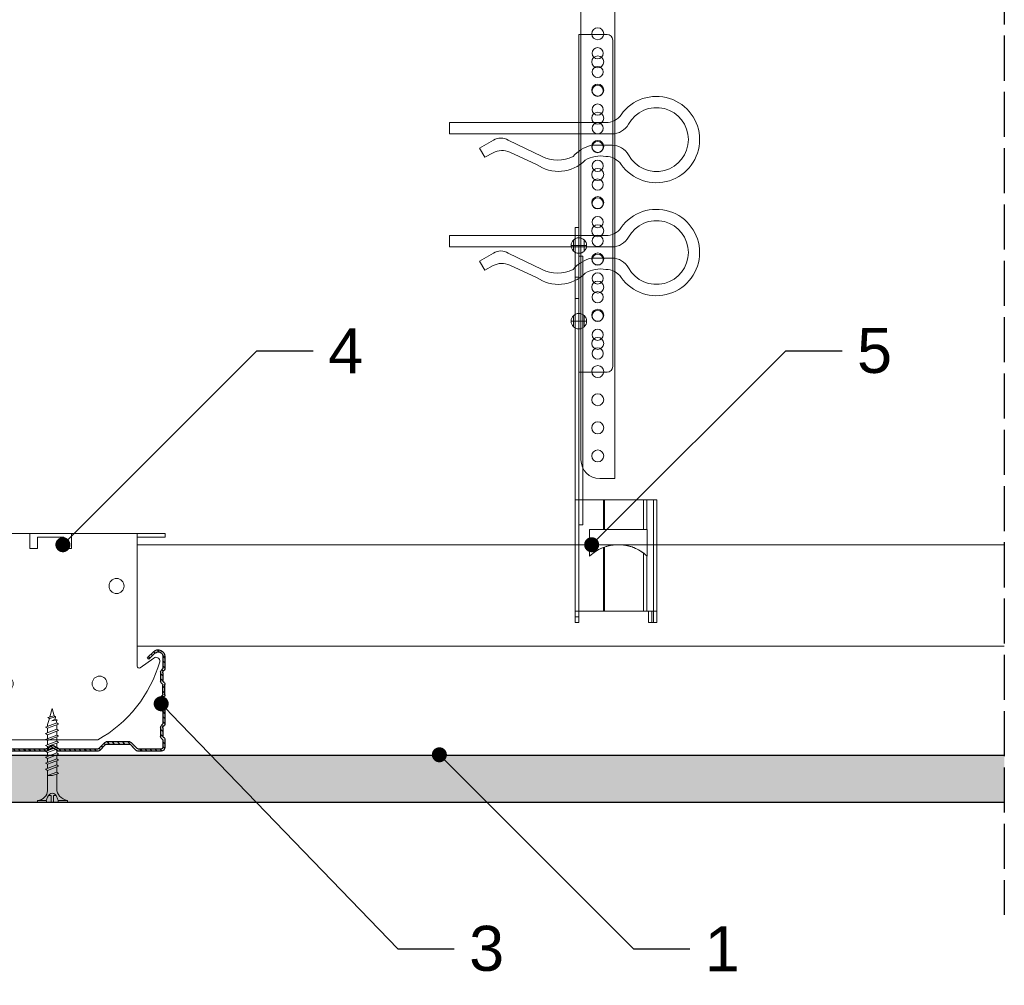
# Model space of a CAD drawing. Header units: millimetres. Extents: x 2264 to 5334, y 1259 to 2026.
# Tile 6 of 15: x 2992 to 3254, y 1578 to 1835. Entities that reach past the tile are written whole.
import ezdxf
from ezdxf import colors
from ezdxf.entities.mleader import LeaderData, LeaderLine
from ezdxf.math import Vec2, Vec3

# ---------------------------------------------------------------- set-up
doc = ezdxf.new("R2010")
doc.units = ezdxf.units.MM
doc.linetypes.add('ACAD_ISO02W100', pattern=[15, 12, -3])
for name, color, linetype, lineweight in [('_RIGIPS AKCESORIA', 7, 'Continuous', 18), ('_RIGIPS G-K', 7, 'Continuous', 25), ('_RIGIPS PROFIL', 7, 'Continuous', 18), ('PRZERYWANA', 7, 'ACAD_ISO02W100', 25)]:
    doc.layers.add(name, color=color, linetype=linetype, lineweight=lineweight)
doc.styles.get("Standard").update_dxf_attribs({"font": 'arial.ttf'})

# ---------------------------------------------------------------- blocks, each defined once
blk = doc.blocks.new('wieszak noniuszowy bok')
at = {"layer": '_RIGIPS AKCESORIA', "lineweight": 0}
for p, q in [((1392.48, 5181.36), (1399.98, 5181.36)), ((1399.98, 5024.65), (1399.98, 5181.36)), ((1390.98, 5092.86), (1390.98, 5179.86)), ((1399.98, 5129.95), (1399.97, 5129.95)), ((1399.98, 5129.95), (1401, 5129.95)), ((1401, 5129.95), (1401, 5024.65)), ((1401, 5129.95), (1401, 5129.95)), ((1398.54, 5126.58), (1398.54, 5123.65)), ((1401.42, 5126.58), (1401.42, 5123.65)), ((1399.98, 5126.06), (1399.98, 5102.02)), ((1398.96, 5122.28), (1399.98, 5122.28)), ((1398.96, 5122.28), (1399.98, 5122.28)), ((1398.96, 5122.28), (1398.96, 5050.72)), ((1399.98, 5116.66), (1401, 5116.66)), ((1399.98, 5116.63), (1399.98, 5116.66)), ((1399.98, 5116.66), (1399.98, 5116.63)), ((1399.98, 5116.62), (1399.98, 5116.63)), ((1399.98, 5116.63), (1399.98, 5116.56)), ((1399.98, 5116.55), (1399.98, 5116.63)), ((1399.98, 5116.63), (1399.98, 5116.55)), ((1399.98, 5116.55), (1399.98, 5116.62)), ((1399.98, 5116.56), (1399.98, 5116.43)), ((1399.98, 5116.42), (1399.98, 5116.55)), ((1399.98, 5116.41), (1399.98, 5116.55)), ((1399.98, 5116.55), (1399.98, 5116.41)), ((1399.98, 5116.43), (1399.98, 5116.25)), ((1399.98, 5116.24), (1399.98, 5116.42)), ((1399.98, 5116.21), (1399.98, 5116.41)), ((1399.98, 5116.41), (1399.98, 5116.21)), ((1399.98, 5116.25), (1399.98, 5116.01)), ((1399.98, 5116), (1399.98, 5116.24)), ((1399.98, 5115.97), (1399.98, 5116.21)), ((1399.98, 5116.21), (1399.98, 5115.97)), ((1399.98, 5116.01), (1399.98, 5115.74)), ((1399.98, 5115.71), (1399.98, 5116)), ((1399.98, 5115.69), (1399.98, 5115.97)), ((1399.98, 5115.97), (1399.98, 5115.69)), ((1399.98, 5115.74), (1399.98, 5115.41)), ((1399.98, 5115.38), (1399.98, 5115.71)), ((1399.98, 5115.37), (1399.98, 5115.69)), ((1399.98, 5115.69), (1399.98, 5115.37)), ((1399.98, 5115.41), (1399.98, 5115.05)), ((1399.98, 5115.02), (1399.98, 5115.38)), ((1399.98, 5115.02), (1399.98, 5115.37)), ((1399.98, 5115.37), (1399.98, 5115.02)), ((1399.98, 5115.05), (1399.98, 5114.67)), ((1399.98, 5114.65), (1399.98, 5115.02)), ((1399.98, 5114.64), (1399.98, 5115.02)), ((1399.98, 5115.02), (1399.98, 5114.64)), ((1399.98, 5114.67), (1399.98, 5114.28)), ((1399.98, 5114.25), (1399.98, 5114.65)), ((1399.98, 5114.25), (1399.98, 5114.64)), ((1399.98, 5114.64), (1399.98, 5114.25)), ((1399.98, 5114.28), (1399.98, 5113.88)), ((1399.98, 5113.85), (1399.98, 5114.25)), ((1399.98, 5113.84), (1399.98, 5114.25)), ((1399.98, 5114.25), (1399.98, 5113.84)), ((1399.98, 5113.88), (1399.98, 5113.48)), ((1399.98, 5113.46), (1399.98, 5113.85)), ((1399.98, 5113.84), (1399.98, 5113.44)), ((1399.98, 5113.44), (1399.98, 5113.84)), ((1399.98, 5113.48), (1399.98, 5113.1)), ((1399.98, 5113.07), (1399.98, 5113.46)), ((1399.98, 5113.44), (1399.98, 5113.06)), ((1399.98, 5113.06), (1399.98, 5113.44)), ((1399.98, 5113.1), (1399.98, 5112.75)), ((1399.98, 5112.72), (1399.98, 5113.07)), ((1399.98, 5113.06), (1399.98, 5112.68)), ((1399.98, 5112.68), (1399.98, 5113.06)), ((1399.98, 5112.75), (1399.98, 5112.42)), ((1399.98, 5112.4), (1399.98, 5112.72)), ((1399.98, 5112.68), (1399.98, 5112.33)), ((1399.98, 5112.33), (1399.98, 5112.68)), ((1399.98, 5112.42), (1399.98, 5112.14)), ((1399.98, 5112.12), (1399.98, 5112.4)), ((1399.98, 5112.33), (1399.98, 5112)), ((1399.98, 5112), (1399.98, 5112.33)), ((1399.98, 5112.14), (1399.98, 5111.9)), ((1399.98, 5111.89), (1399.98, 5112.12)), ((1399.98, 5112), (1399.98, 5111.72)), ((1399.98, 5111.72), (1399.98, 5112)), ((1399.98, 5111.9), (1399.98, 5111.72)), ((1399.98, 5111.72), (1399.98, 5111.89)), ((1399.98, 5111.72), (1399.98, 5111.6)), ((1399.98, 5111.59), (1399.98, 5111.72)), ((1399.98, 5111.72), (1399.98, 5111.48)), ((1399.98, 5111.48), (1399.98, 5111.72)), ((1399.98, 5111.6), (1399.98, 5111.54)), ((1399.98, 5111.53), (1399.98, 5111.59)), ((1399.98, 5111.54), (1399.98, 5111.53)), ((1399.98, 5111.48), (1399.98, 5111.29)), ((1399.98, 5111.29), (1399.98, 5111.48)), ((1399.98, 5111.29), (1399.98, 5111.15)), ((1399.98, 5111.15), (1399.98, 5111.29)), ((1399.98, 5111.15), (1399.98, 5111.06)), ((1399.98, 5111.06), (1399.98, 5111.15)), ((1399.98, 5111.06), (1399.98, 5111.04)), ((1399.98, 5111.04), (1399.98, 5111.06)), ((1399.98, 5111.04), (1401, 5111.04)), ((1398.54, 5106.42), (1398.54, 5103.49)), ((1401.42, 5106.42), (1401.42, 5103.49)), ((1399.98, 5102.02), (1399.98, 5102.1)), ((1399.98, 5091.36), (1392.48, 5091.36)), ((1400.98, 5057.36), (1379.24, 5057.36)), ((1379.24, 5057.36), (1379.24, 5024.65)), ((1380.12, 5057.36), (1380.12, 5024.65)), ((1381.9, 5057.36), (1381.9, 5049.5)), ((1382.79, 5057.36), (1382.79, 5049.5)), ((1393.13, 5057.36), (1393.13, 5049.5)), ((1393.4, 5057.36), (1393.4, 5049.5)), ((1400.98, 5057.36), (1401, 5057.36)), ((1401, 5057.36), (1400.98, 5057.36)), ((1398.96, 5050.72), (1399.98, 5050.72)), ((1381.81, 5042.35), (1381.81, 5049.5)), ((1397.14, 5049.5), (1381.81, 5049.5)), ((1397.14, 5042.35), (1397.14, 5049.5)), ((1386.15, 5044.9), (1385.83, 5044.8)), ((1385.83, 5044.8), (1386.15, 5044.9)), ((1385.85, 5044.8), (1386.31, 5044.95)), ((1386.31, 5044.95), (1385.85, 5044.8)), ((1386.48, 5045), (1386.15, 5044.9)), ((1386.15, 5044.9), (1386.48, 5045)), ((1386.31, 5044.95), (1386.68, 5045.06)), ((1386.68, 5045.06), (1386.31, 5044.95)), ((1386.81, 5045.09), (1386.48, 5045)), ((1386.48, 5045), (1386.81, 5045.09)), ((1386.68, 5045.06), (1387.07, 5045.15)), ((1387.07, 5045.15), (1386.68, 5045.06)), ((1387.15, 5045.16), (1386.81, 5045.09)), ((1386.81, 5045.09), (1387.15, 5045.16)), ((1387.07, 5045.15), (1387.47, 5045.23)), ((1387.47, 5045.23), (1387.07, 5045.15)), ((1387.49, 5045.23), (1387.15, 5045.16)), ((1387.15, 5045.16), (1387.49, 5045.23)), ((1387.47, 5045.23), (1387.87, 5045.3)), ((1387.87, 5045.3), (1387.47, 5045.23)), ((1387.83, 5045.29), (1387.49, 5045.23)), ((1387.49, 5045.23), (1387.83, 5045.29)), ((1388.14, 5045.33), (1387.83, 5045.29)), ((1387.83, 5045.29), (1388.14, 5045.33)), ((1387.87, 5045.3), (1388.29, 5045.34)), ((1388.29, 5045.34), (1387.87, 5045.3)), ((1388.46, 5045.36), (1388.14, 5045.33)), ((1388.14, 5045.33), (1388.46, 5045.36)), ((1388.29, 5045.34), (1388.72, 5045.39)), ((1388.72, 5045.39), (1388.29, 5045.34)), ((1388.8, 5045.39), (1388.46, 5045.36)), ((1388.46, 5045.36), (1388.8, 5045.39)), ((1388.72, 5045.39), (1389.15, 5045.4)), ((1389.15, 5045.4), (1388.72, 5045.39)), ((1389.13, 5045.4), (1388.8, 5045.39)), ((1388.8, 5045.39), (1389.13, 5045.4)), ((1389.47, 5045.41), (1389.13, 5045.4)), ((1389.13, 5045.4), (1389.47, 5045.41)), ((1389.15, 5045.4), (1389.58, 5045.41)), ((1389.58, 5045.41), (1389.15, 5045.4)), ((1389.47, 5045.41), (1389.46, 5045.41)), ((1389.47, 5045.41), (1389.46, 5045.41)), ((1389.82, 5045.4), (1389.47, 5045.41)), ((1389.47, 5045.41), (1389.82, 5045.4)), ((1389.58, 5045.41), (1390.02, 5045.39)), ((1390.02, 5045.39), (1389.58, 5045.41)), ((1390.16, 5045.39), (1389.82, 5045.4)), ((1389.82, 5045.4), (1390.16, 5045.39)), ((1390.02, 5045.39), (1390.46, 5045.37)), ((1390.46, 5045.37), (1390.02, 5045.39)), ((1390.51, 5045.36), (1390.16, 5045.39)), ((1390.16, 5045.39), (1390.51, 5045.36)), ((1390.46, 5045.37), (1390.89, 5045.32)), ((1390.89, 5045.32), (1390.46, 5045.37)), ((1390.86, 5045.32), (1390.51, 5045.36)), ((1390.51, 5045.36), (1390.86, 5045.32)), ((1391.21, 5045.27), (1390.86, 5045.32)), ((1390.86, 5045.32), (1391.21, 5045.27)), ((1390.89, 5045.32), (1391.33, 5045.25)), ((1391.33, 5045.25), (1390.89, 5045.32)), ((1391.55, 5045.21), (1391.21, 5045.27)), ((1391.21, 5045.27), (1391.55, 5045.21)), ((1391.33, 5045.25), (1391.75, 5045.17)), ((1391.75, 5045.17), (1391.33, 5045.25)), ((1391.89, 5045.14), (1391.55, 5045.21)), ((1391.55, 5045.21), (1391.89, 5045.14)), ((1391.75, 5045.17), (1392.17, 5045.07)), ((1392.17, 5045.07), (1391.75, 5045.17)), ((1392.22, 5045.07), (1391.89, 5045.14)), ((1391.89, 5045.14), (1392.22, 5045.07)), ((1392.17, 5045.07), (1392.57, 5044.97)), ((1392.57, 5044.97), (1392.17, 5045.07)), ((1392.55, 5044.98), (1392.22, 5045.07)), ((1392.22, 5045.07), (1392.55, 5044.98)), ((1393.17, 5044.78), (1392.55, 5044.98)), ((1392.55, 5044.98), (1393.17, 5044.78)), ((1392.57, 5044.97), (1392.96, 5044.85)), ((1392.96, 5044.85), (1392.57, 5044.97)), ((1392.96, 5044.85), (1393.41, 5044.69)), ((1393.41, 5044.69), (1392.96, 5044.85)), ((1381.81, 5042.35), (1381.8, 5042.35)), ((1381.81, 5042.35), (1381.8, 5042.35)), ((1381.81, 5042.35), (1382.29, 5042.77)), ((1382.29, 5042.77), (1381.81, 5042.35)), ((1381.81, 5042.35), (1381.86, 5042.39)), ((1381.86, 5042.39), (1381.81, 5042.35)), ((1381.86, 5042.39), (1381.9, 5042.43)), ((1381.9, 5042.43), (1381.86, 5042.39)), ((1381.9, 5042.43), (1381.98, 5042.51)), ((1381.98, 5042.51), (1381.9, 5042.43)), ((1381.9, 5042.43), (1381.9, 5027.72)), ((1381.98, 5042.51), (1382.21, 5042.72)), ((1382.21, 5042.72), (1381.98, 5042.51)), ((1382.21, 5042.72), (1382.46, 5042.91)), ((1382.46, 5042.91), (1382.21, 5042.72)), ((1382.29, 5042.77), (1382.79, 5043.18)), ((1382.79, 5043.18), (1382.29, 5042.77)), ((1382.46, 5042.91), (1382.71, 5043.12)), ((1382.71, 5043.12), (1382.46, 5042.91)), ((1382.71, 5043.12), (1382.98, 5043.31)), ((1382.98, 5043.31), (1382.71, 5043.12)), ((1383.01, 5043.34), (1382.79, 5043.18)), ((1382.79, 5043.18), (1383.01, 5043.34)), ((1382.79, 5043.18), (1382.79, 5027.72)), ((1382.98, 5043.31), (1383.31, 5043.54)), ((1383.31, 5043.54), (1382.98, 5043.31)), ((1383.24, 5043.5), (1383.01, 5043.34)), ((1383.01, 5043.34), (1383.24, 5043.5)), ((1383.66, 5043.77), (1383.24, 5043.5)), ((1383.24, 5043.5), (1383.66, 5043.77)), ((1383.31, 5043.54), (1383.68, 5043.78)), ((1383.68, 5043.78), (1383.31, 5043.54)), ((1384.13, 5044.04), (1383.66, 5043.77)), ((1383.66, 5043.77), (1384.13, 5044.04)), ((1383.68, 5043.78), (1384.07, 5044.01)), ((1384.07, 5044.01), (1383.68, 5043.78)), ((1384.07, 5044.01), (1384.49, 5044.23)), ((1384.49, 5044.23), (1384.07, 5044.01)), ((1384.65, 5044.31), (1384.13, 5044.04)), ((1384.13, 5044.04), (1384.65, 5044.31)), ((1384.49, 5044.23), (1384.92, 5044.44)), ((1384.92, 5044.44), (1384.49, 5044.23)), ((1384.93, 5044.44), (1384.65, 5044.31)), ((1384.65, 5044.31), (1384.93, 5044.44)), ((1384.92, 5044.44), (1385.38, 5044.63)), ((1385.38, 5044.63), (1384.92, 5044.44)), ((1385.23, 5044.57), (1384.93, 5044.44)), ((1384.93, 5044.44), (1385.23, 5044.57)), ((1385.53, 5044.69), (1385.23, 5044.57)), ((1385.23, 5044.57), (1385.53, 5044.69)), ((1385.34, 5044.62), (1385.33, 5044.62)), ((1385.34, 5044.62), (1385.33, 5044.62)), ((1385.38, 5044.63), (1385.85, 5044.8)), ((1385.85, 5044.8), (1385.38, 5044.63)), ((1385.83, 5044.8), (1385.53, 5044.69)), ((1385.53, 5044.69), (1385.83, 5044.8)), ((1393.13, 5044.79), (1393.13, 5027.72)), ((1393.54, 5044.63), (1393.17, 5044.78)), ((1393.17, 5044.78), (1393.54, 5044.63)), ((1393.4, 5044.69), (1393.4, 5027.72)), ((1393.41, 5044.69), (1393.86, 5044.51)), ((1393.86, 5044.51), (1393.41, 5044.69)), ((1393.92, 5044.48), (1393.54, 5044.63)), ((1393.54, 5044.63), (1393.92, 5044.48)), ((1393.6, 5044.62), (1393.59, 5044.62)), ((1393.6, 5044.62), (1393.59, 5044.62)), ((1393.86, 5044.51), (1394.29, 5044.31)), ((1394.29, 5044.31), (1393.86, 5044.51)), ((1394.29, 5044.31), (1393.92, 5044.48)), ((1393.92, 5044.48), (1394.29, 5044.31)), ((1394.65, 5044.13), (1394.29, 5044.31)), ((1394.29, 5044.31), (1394.72, 5044.09)), ((1394.72, 5044.09), (1394.29, 5044.31)), ((1394.29, 5044.31), (1394.65, 5044.13)), ((1395, 5043.94), (1394.65, 5044.13)), ((1394.65, 5044.13), (1395, 5043.94)), ((1394.72, 5044.09), (1395.13, 5043.86)), ((1395.13, 5043.86), (1394.72, 5044.09)), ((1395.35, 5043.73), (1395, 5043.94)), ((1395, 5043.94), (1395.35, 5043.73)), ((1395.13, 5043.86), (1395.53, 5043.61)), ((1395.53, 5043.61), (1395.13, 5043.86)), ((1395.67, 5043.52), (1395.35, 5043.73)), ((1395.35, 5043.73), (1395.67, 5043.52)), ((1395.53, 5043.61), (1395.92, 5043.35)), ((1395.92, 5043.35), (1395.53, 5043.61)), ((1396, 5043.29), (1395.67, 5043.52)), ((1395.67, 5043.52), (1396, 5043.29)), ((1395.92, 5043.35), (1396.3, 5043.07)), ((1396.3, 5043.07), (1395.92, 5043.35)), ((1396.3, 5043.06), (1396, 5043.29)), ((1396, 5043.29), (1396.3, 5043.06)), ((1396.3, 5043.07), (1396.73, 5042.72)), ((1396.73, 5042.72), (1396.3, 5043.07)), ((1396.59, 5042.83), (1396.3, 5043.06)), ((1396.3, 5043.06), (1396.59, 5042.83)), ((1396.87, 5042.59), (1396.59, 5042.83)), ((1396.59, 5042.83), (1396.87, 5042.59)), ((1396.73, 5042.72), (1397.14, 5042.35)), ((1397.14, 5042.35), (1396.73, 5042.72)), ((1397.14, 5042.35), (1396.87, 5042.59)), ((1396.87, 5042.59), (1397.14, 5042.35)), ((1397.14, 5042.35), (1397.13, 5042.35)), ((1397.14, 5042.35), (1397.13, 5042.35)), ((1379.24, 5027.72), (1401, 5027.72)), ((1380.57, 5027.72), (1380.57, 5024.65)), ((1381.46, 5024.65), (1381.46, 5027.72)), ((1379.24, 5024.65), (1381.46, 5024.65)), ((1399.98, 5026.19), (1401, 5026.19)), ((1401, 5024.65), (1399.98, 5024.65))]:
    blk.add_line(p, q, dxfattribs=at)
at = {"layer": '_RIGIPS AKCESORIA'}
for p, q in [((1397.92, 5125.12), (1402.03, 5125.12)), ((1397.92, 5104.96), (1402.03, 5104.96))]:
    blk.add_line(p, q, dxfattribs=at)
for centre, radius in [((1394.98, 5176.36), 1.5), ((1394.98, 5171.36), 1.5), ((1394.98, 5166.36), 1.5), ((1394.98, 5161.36), 1.5), ((1394.98, 5156.36), 1.5), ((1394.98, 5151.36), 1.5), ((1394.98, 5146.36), 1.5), ((1394.98, 5141.36), 1.5), ((1394.98, 5136.36), 1.5), ((1394.98, 5131.36), 1.5), ((1394.98, 5126.36), 1.5), ((1399.98, 5125.12), 2.06), ((1394.98, 5121.36), 1.5), ((1394.98, 5116.36), 1.5), ((1394.98, 5111.36), 1.5), ((1394.98, 5106.36), 1.5), ((1399.98, 5104.96), 2.06), ((1394.98, 5101.36), 1.5), ((1394.98, 5096.36), 1.5)]:
    blk.add_circle(centre, radius, dxfattribs=at)
at = {"layer": '_RIGIPS AKCESORIA', "lineweight": 0}
for centre, start, end in [((1392.48, 5179.86), 90, 180), ((1392.48, 5092.86), 180, 270)]:
    blk.add_arc(centre, 1.5, start, end, dxfattribs=at)
blk = doc.blocks.new('klamra')
at = {"layer": '_RIGIPS AKCESORIA'}
for p, q in [((6828.19, 2764.92), (6828.19, 2806.53)), ((6831.19, 2764.92), (6831.19, 2808.19)), ((6834.19, 2802.92), (6834.19, 2808.19)), ((6832.87, 2780.55), (6837.19, 2789.57)), ((6839.31, 2788.09), (6836.06, 2780.95)), ((6832.86, 2776.63), (6835, 2772.92)), ((6835, 2772.92), (6837.38, 2774.29)), ((6836.19, 2776.54), (6837.38, 2774.29)), ((6831.19, 2764.92), (6828.19, 2764.92))]:
    blk.add_line(p, q, dxfattribs=at)
for centre, radius, start, end in [((6832.69, 2820.02), 11.5, 305.1527, 234.8473), ((6832.69, 2820.02), 8.5, 298.7822, 241.2178), ((6826.19, 2808.19), 5, 0, 61.2178), ((6839.19, 2808.19), 5, 118.7822, 180), ((6823.19, 2806.53), 5, 0, 54.8473), ((6842.19, 2806.53), 5, 125.1527, 180), ((6845.23, 2805.18), 8.16, 170.4436, 210.2847), ((6843.93, 2805.32), 10.09, 195.2653, 228.1308), ((6831.19, 2793.92), 10, 324.3132, 45.573), ((6829.23, 2793.69), 8.97, 332.6387, 27.3613), ((6835.87, 2778.58), 3.59, 146.8414, 212.9715), ((6840.61, 2778.88), 5, 155.5109, 207.8622)]:
    blk.add_arc(centre, radius, start, end, dxfattribs=at)
blk = doc.blocks.new('TN 25')
at = {"layer": '_RIGIPS AKCESORIA'}
for p, q in [((0, -0.84), (0, 7.16)), ((0, 7.16), (0.46, 7.16)), ((0.46, 7.16), (0.46, 4.78)), ((0.46, 4.78), (0, 4.78)), ((0, 3.5), (1.77, 3.5)), ((0, 2.83), (1.77, 2.83)), ((1.77, 3.5), (1.77, 4.2)), ((1.77, 2.83), (1.77, 2.18)), ((3.02, 4.46), (8.47, 4.46)), ((7.12, 4.46), (7.12, 3.18)), ((8.03, 2.01), (7.12, 4.46)), ((7.12, 3.18), (7.65, 1.53)), ((8.47, 4.46), (8.79, 5)), ((9.61, 1.51), (8.47, 4.46)), ((8.79, 5), (9.93, 2.01)), ((9, 4.46), (10.1, 4.46)), ((10.1, 4.46), (10.41, 5)), ((11.23, 1.51), (10.1, 4.46)), ((10.41, 5), (11.56, 2.01)), ((10.62, 4.46), (11.67, 4.46)), ((11.67, 4.46), (11.99, 5)), ((12.81, 1.51), (11.67, 4.46)), ((11.99, 5), (13.14, 2.01)), ((12.2, 4.46), (13.21, 4.46)), ((13.21, 4.46), (13.52, 5)), ((14.34, 1.51), (13.21, 4.46)), ((13.52, 5), (14.67, 2.01)), ((13.73, 4.46), (14.8, 4.46)), ((14.8, 4.46), (15.12, 5)), ((15.94, 1.51), (14.8, 4.46)), ((15.12, 5), (16.26, 2.01)), ((15.33, 4.46), (16.42, 4.46)), ((16.42, 4.46), (16.73, 5)), ((17.55, 1.51), (16.42, 4.46)), ((16.73, 5), (17.88, 2.01)), ((16.94, 4.46), (17.99, 4.46)), ((17.99, 4.46), (18.31, 5)), ((19.13, 1.51), (17.99, 4.46)), ((18.31, 5), (19.45, 2.01)), ((18.52, 4.46), (19.68, 4.46)), ((19.68, 4.46), (20, 5)), ((20.82, 1.51), (19.68, 4.46)), ((20, 5), (21.14, 2.01)), ((20.21, 4.46), (20.7, 4.46)), ((20.7, 4.46), (22.28, 3.98)), ((21.85, 1.83), (21.67, 3.28)), ((21.67, 3.28), (22.14, 2.4)), ((22.28, 3.98), (22.56, 4.37)), ((22.7, 2.36), (22.28, 3.98)), ((22.56, 4.37), (23.03, 2.71)), ((23.03, 2.71), (22.7, 2.36)), ((22.71, 3.85), (25, 3.24)), ((25, 3.24), (23.03, 2.71)), ((0.46, 1.64), (0, 1.64)), ((0.46, -0.84), (0.46, 1.64)), ((7.49, 2.01), (3.55, 2.01)), ((7.65, 1.53), (8.03, 2.01)), ((9.41, 2.01), (8.03, 2.01)), ((9.93, 2.01), (9.61, 1.51)), ((11.04, 2.01), (9.93, 2.01)), ((11.56, 2.01), (11.23, 1.51)), ((12.61, 2.01), (11.56, 2.01)), ((13.14, 2.01), (12.81, 1.51)), ((14.15, 2.01), (13.14, 2.01)), ((14.67, 2.01), (14.34, 1.51)), ((15.74, 2.01), (14.67, 2.01)), ((16.26, 2.01), (15.94, 1.51)), ((17.36, 2.01), (16.26, 2.01)), ((17.88, 2.01), (17.55, 1.51)), ((18.93, 2.01), (17.88, 2.01)), ((19.45, 2.01), (19.13, 1.51)), ((19.45, 2.01), (20.62, 2.01)), ((21.14, 2.01), (20.82, 1.51)), ((21.14, 2.01), (21.81, 2.12)), ((22.14, 2.4), (21.85, 1.83)), ((22.7, 2.36), (22.14, 2.4)), ((0, -0.84), (0.46, -0.84))]:
    blk.add_line(p, q, dxfattribs=at)
for centre, major_axis, ratio, start_param, end_param in [((3.09, 7.67), (0.17, 3.2), 0.826134, 1.773653, 3.180586), ((-0.04, 0.9), (0, 3.93), 0.848176, -0.720942, -0.151112), ((1.66, 3.18), (0, 0.895), 0.848176, -1.552777, -0.720942), ((1.66, 3.18), (0, 0.895), 0.848176, 3.862535, 4.730408), ((3.37, -1.57), (0.28, 3.57), 0.832181, 0.035984, 1.430787), ((-2.73, 15.91), (0, 14.76), 0.848176, 3.399396, 3.475072), ((0.59, 4.62), (0, 2.81), 0.848176, 3.475072, 3.862535)]:
    blk.add_ellipse(centre, major_axis=major_axis, ratio=ratio, start_param=start_param, end_param=end_param, dxfattribs=at)
blk = doc.blocks.new('CD 60 ULTRASTIL')
h = blk.add_hatch()
h.set_pattern_fill('ANSI31', color=256, scale=0.3, style=0)
h.paths.add_polyline_path([(542.88, 684.5, -0.302776), (543.49, 684.5), (544.54, 683.79, 0.148069), (544.85, 683.7), (555.42, 683.7, 0.198912), (555.81, 683.86), (557.38, 685.44, -0.198912), (557.77, 685.6), (563.59, 685.6, -0.198912), (563.98, 685.44), (565.55, 683.86, 0.198912), (565.94, 683.7), (572.18, 683.7, 0.414214), (573.18, 684.7), (573.18, 686.74, 0.198912), (573.02, 687.12), (572.74, 687.4, -0.198912), (572.58, 687.79), (572.58, 689.87, -0.198912), (572.74, 690.26), (573.02, 690.54, 0.198912), (573.18, 690.93), (573.18, 694.47, 0.198912), (573.02, 694.86), (572.74, 695.14, -0.198912), (572.58, 695.53), (572.58, 697.61, -0.198912), (572.74, 698), (573.02, 698.28, 0.198912), (573.18, 698.67), (573.18, 701.47, 0.198912), (573.02, 701.86), (572.74, 702.14, -0.198912), (572.58, 702.53), (572.58, 704.61, -0.198912), (572.74, 705), (573.02, 705.28, 0.198912), (573.18, 705.67), (573.18, 708.9, 0.666128), (570.12, 710.18), (568.55, 708.63), (568.93, 708.24), (570.5, 709.79, -0.666128), (572.63, 708.9), (572.63, 705.9, -0.198912), (572.47, 705.51), (572.19, 705.23, 0.198912), (572.03, 704.84), (572.03, 702.3, 0.198912), (572.19, 701.91), (572.47, 701.63, -0.198912), (572.63, 701.25), (572.63, 698.9, -0.198912), (572.47, 698.51), (572.19, 698.23, 0.198912), (572.03, 697.84), (572.03, 695.3, 0.198912), (572.19, 694.91), (572.47, 694.63, -0.198912), (572.63, 694.25), (572.63, 691.16, -0.198912), (572.47, 690.77), (572.19, 690.49, 0.198912), (572.03, 690.1), (572.03, 687.56, 0.198912), (572.19, 687.17), (572.47, 686.9, -0.198912), (572.63, 686.51), (572.63, 684.7, -0.414214), (572.18, 684.25), (566.17, 684.25, -0.198912), (565.78, 684.41), (564.2, 685.99, 0.198912), (563.82, 686.15), (557.55, 686.15, 0.198912), (557.16, 685.99), (555.58, 684.41, -0.198912), (555.19, 684.25), (545.01, 684.25, -0.148069), (544.71, 684.34), (543.49, 685.16, 0.302776), (542.88, 685.16), (541.65, 684.34, -0.148069), (541.35, 684.25), (531.17, 684.25, -0.198912), (530.78, 684.41), (529.2, 685.99, 0.198912), (528.82, 686.15), (522.55, 686.15, 0.198912), (522.16, 685.99), (520.58, 684.41, -0.198912), (520.19, 684.25), (514.18, 684.25, -0.414214), (513.73, 684.7), (513.73, 686.51, -0.198912), (513.89, 686.9), (514.17, 687.17, 0.198912), (514.33, 687.56), (514.33, 690.1, 0.198912), (514.17, 690.49), (513.89, 690.77, -0.198912), (513.73, 691.16), (513.73, 694.25, -0.198912), (513.89, 694.63), (514.17, 694.91, 0.198912), (514.33, 695.3), (514.33, 697.84, 0.198912), (514.17, 698.23), (513.89, 698.51, -0.198912), (513.73, 698.9), (513.73, 701.25, -0.198912), (513.89, 701.63), (514.17, 701.91, 0.198912), (514.33, 702.3), (514.33, 704.84, 0.198912), (514.17, 705.23), (513.89, 705.51, -0.198912), (513.73, 705.9), (513.73, 708.9, -0.666128), (515.86, 709.79), (517.43, 708.24), (517.81, 708.63), (516.25, 710.18, 0.666128), (513.18, 708.9), (513.18, 705.67, 0.198912), (513.34, 705.28), (513.62, 705, -0.198912), (513.78, 704.61), (513.78, 702.53, -0.198912), (513.62, 702.14), (513.34, 701.86, 0.198912), (513.18, 701.47), (513.18, 698.67, 0.198912), (513.34, 698.28), (513.62, 698, -0.198912), (513.78, 697.61), (513.78, 695.53, -0.198912), (513.62, 695.14), (513.34, 694.86, 0.198912), (513.18, 694.47), (513.18, 690.93, 0.198912), (513.34, 690.54), (513.62, 690.26, -0.198912), (513.78, 689.87), (513.78, 687.79, -0.198912), (513.62, 687.4), (513.34, 687.12, 0.198912), (513.18, 686.74), (513.18, 684.7, 0.414214), (514.18, 683.7), (520.42, 683.7, 0.198912), (520.81, 683.86), (522.38, 685.44, -0.198912), (522.77, 685.6), (528.59, 685.6, -0.198912), (528.98, 685.44), (530.55, 683.86, 0.198912), (530.94, 683.7), (541.51, 683.7, 0.148069), (541.82, 683.79)])
for p, q in [((513.18, 708.9), (513.18, 705.67)), ((513.73, 708.9), (513.73, 705.9)), ((515.86, 709.79), (517.43, 708.24)), ((516.25, 710.18), (517.81, 708.63)), ((517.43, 708.24), (517.81, 708.63)), ((570.12, 710.18), (568.55, 708.63)), ((568.93, 708.24), (568.55, 708.63)), ((570.5, 709.79), (568.93, 708.24)), ((572.63, 708.9), (572.63, 705.9)), ((573.18, 708.9), (573.18, 705.67)), ((513.89, 705.51), (514.17, 705.23)), ((572.47, 705.51), (572.19, 705.23)), ((513.34, 705.28), (513.62, 705)), ((513.78, 704.61), (513.78, 702.53)), ((514.33, 704.84), (514.33, 702.3)), ((572.03, 704.84), (572.03, 702.3)), ((572.58, 704.61), (572.58, 702.53)), ((573.02, 705.28), (572.74, 705)), ((513.18, 698.67), (513.18, 701.47)), ((513.34, 701.86), (513.62, 702.14)), ((513.73, 698.9), (513.73, 701.25)), ((513.89, 701.63), (514.17, 701.91)), ((572.47, 701.63), (572.19, 701.91)), ((572.63, 698.9), (572.63, 701.25)), ((573.02, 701.86), (572.74, 702.14)), ((573.18, 698.67), (573.18, 701.47)), ((513.34, 698.28), (513.62, 698)), ((513.78, 697.61), (513.78, 695.53)), ((513.89, 698.51), (514.17, 698.23)), ((514.33, 697.84), (514.33, 695.3)), ((572.03, 697.84), (572.03, 695.3)), ((572.47, 698.51), (572.19, 698.23)), ((572.58, 697.61), (572.58, 695.53)), ((573.02, 698.28), (572.74, 698)), ((513.34, 694.86), (513.62, 695.14)), ((513.89, 694.63), (514.17, 694.91)), ((572.47, 694.63), (572.19, 694.91)), ((573.02, 694.86), (572.74, 695.14)), ((513.18, 694.47), (513.18, 690.93)), ((513.73, 694.25), (513.73, 691.16)), ((572.63, 694.25), (572.63, 691.16)), ((573.18, 694.47), (573.18, 690.93)), ((513.34, 690.54), (513.62, 690.26)), ((513.78, 689.87), (513.78, 687.79)), ((513.89, 690.77), (514.17, 690.49)), ((514.33, 690.1), (514.33, 687.56)), ((572.03, 690.1), (572.03, 687.56)), ((572.47, 690.77), (572.19, 690.49)), ((572.58, 689.87), (572.58, 687.79)), ((573.02, 690.54), (572.74, 690.26)), ((513.34, 687.12), (513.62, 687.4)), ((513.89, 686.9), (514.17, 687.17)), ((572.47, 686.9), (572.19, 687.17)), ((573.02, 687.12), (572.74, 687.4)), ((513.18, 686.74), (513.18, 684.7)), ((513.73, 686.51), (513.73, 684.7)), ((520.58, 684.41), (522.16, 685.99)), ((520.81, 683.86), (522.38, 685.44)), ((522.55, 686.15), (528.82, 686.15)), ((528.59, 685.6), (522.77, 685.6)), ((530.55, 683.86), (528.98, 685.44)), ((530.78, 684.41), (529.2, 685.99)), ((541.65, 684.34), (542.88, 685.16)), ((541.82, 683.79), (542.88, 684.5)), ((544.71, 684.34), (543.49, 685.16)), ((544.54, 683.79), (543.49, 684.5)), ((555.58, 684.41), (557.16, 685.99)), ((555.81, 683.86), (557.38, 685.44)), ((557.55, 686.15), (563.82, 686.15)), ((557.77, 685.6), (563.59, 685.6)), ((565.55, 683.86), (563.98, 685.44)), ((565.78, 684.41), (564.2, 685.99)), ((572.63, 686.51), (572.63, 684.7)), ((573.18, 686.74), (573.18, 684.7)), ((514.18, 684.25), (520.19, 684.25)), ((514.18, 683.7), (520.42, 683.7)), ((530.94, 683.7), (541.51, 683.7)), ((531.17, 684.25), (541.35, 684.25)), ((544.85, 683.7), (555.42, 683.7)), ((545.01, 684.25), (555.19, 684.25)), ((565.94, 683.7), (572.18, 683.7)), ((566.17, 684.25), (572.18, 684.25))]:
    blk.add_line(p, q)
for centre, radius, start, end in [((514.98, 708.9), 1.8, 45.3251, 180), ((571.38, 708.9), 1.8, 360, 134.6749), ((514.98, 708.9), 1.25, 45.3251, 180), ((571.38, 708.9), 1.25, 360, 134.6749), ((513.73, 705.67), 0.55, 180, 225), ((514.28, 705.9), 0.55, 180, 225), ((572.08, 705.9), 0.55, 315, 0), ((572.63, 705.67), 0.55, 315, 0), ((513.23, 704.61), 0.55, 0, 45), ((513.78, 704.84), 0.55, 0, 45), ((572.58, 704.84), 0.55, 135, 180), ((573.13, 704.61), 0.55, 135, 180), ((513.73, 701.47), 0.55, 135, 180), ((513.23, 702.53), 0.55, 315, 0), ((514.28, 701.25), 0.55, 135, 180), ((513.78, 702.3), 0.55, 315, 0), ((572.58, 702.3), 0.55, 180, 225), ((572.08, 701.25), 0.55, 0, 45), ((573.13, 702.53), 0.55, 180, 225), ((572.63, 701.47), 0.55, 0, 45), ((513.73, 698.67), 0.55, 180, 225), ((513.23, 697.61), 0.55, 360, 45), ((514.28, 698.9), 0.55, 180, 225), ((513.78, 697.84), 0.55, 0, 45), ((572.58, 697.84), 0.55, 135, 180), ((572.08, 698.9), 0.55, 315, 0), ((573.13, 697.61), 0.55, 135, 180), ((572.63, 698.67), 0.55, 315, 0), ((513.73, 694.47), 0.55, 135, 180), ((513.23, 695.53), 0.55, 315, 0), ((513.78, 695.3), 0.55, 315, 0), ((572.58, 695.3), 0.55, 180, 225), ((573.13, 695.53), 0.55, 180, 225), ((572.63, 694.47), 0.55, 0, 45), ((514.28, 694.25), 0.55, 135, 180), ((572.08, 694.25), 0.55, 0, 45), ((513.73, 690.93), 0.55, 180, 225), ((513.23, 689.87), 0.55, 0, 45), ((514.28, 691.16), 0.55, 180, 225), ((513.78, 690.1), 0.55, 360, 45), ((572.58, 690.1), 0.55, 135, 180), ((572.08, 691.16), 0.55, 315, 0), ((573.13, 689.87), 0.55, 135, 180), ((572.63, 690.93), 0.55, 315, 0), ((513.73, 686.74), 0.55, 135, 180), ((513.23, 687.79), 0.55, 315, 0), ((513.78, 687.56), 0.55, 315, 360), ((572.58, 687.56), 0.55, 180, 225), ((573.13, 687.79), 0.55, 180, 225), ((572.63, 686.74), 0.55, 360, 45), ((514.18, 684.7), 1, 180, 270), ((514.28, 686.51), 0.55, 135, 180), ((514.18, 684.7), 0.45, 180, 270), ((520.19, 684.8), 0.55, 270, 315), ((522.55, 685.6), 0.55, 90, 135), ((522.77, 685.05), 0.55, 90, 135), ((528.59, 685.05), 0.55, 45, 90), ((528.82, 685.6), 0.55, 45, 90), ((531.17, 684.8), 0.55, 225, 270), ((543.18, 684.7), 0.55, 56.3099, 123.6901), ((543.18, 684.04), 0.55, 56.3099, 123.6901), ((555.19, 684.8), 0.55, 270, 315), ((557.55, 685.6), 0.55, 90, 135), ((557.77, 685.05), 0.55, 90, 135), ((563.59, 685.05), 0.55, 45, 90), ((563.82, 685.6), 0.55, 45, 90), ((566.17, 684.8), 0.55, 225, 270), ((572.18, 684.7), 1, 270, 0), ((572.18, 684.7), 1, 270, 360), ((572.18, 684.7), 0.45, 270, 360), ((572.08, 686.51), 0.55, 360, 45), ((520.42, 684.25), 0.55, 270, 315), ((530.94, 684.25), 0.55, 225, 270), ((541.35, 684.8), 0.55, 270, 303.6901), ((541.51, 684.25), 0.55, 270, 303.6901), ((544.85, 684.25), 0.55, 236.3099, 270), ((545.01, 684.8), 0.55, 236.3099, 270), ((555.42, 684.25), 0.55, 270, 315), ((565.94, 684.25), 0.55, 225, 270)]:
    blk.add_arc(centre, radius, start, end)
blk = doc.blocks.new('Lacznik krzyzowy (widok2)')
at = {"layer": '_RIGIPS AKCESORIA'}
for p, q in [((94.8, 91.5, 218.36), (94.8, 90.5, 218.36)), ((94.8, 91.5, 218.36), (154.8, 91.5, 218.36)), ((94.8, 90.5, 218.36), (102.3, 90.5, 218.36)), ((102.3, 56.12, 218.36), (102.3, 91.5, 218.36)), ((119.8, 91.5, 218.36), (119.8, 87.5, 218.36)), ((121.8, 87.5, 218.36), (121.8, 90.5, 218.36)), ((121.8, 90.5, 218.36), (128.85, 90.5, 218.36)), ((128.85, 90.5, 218.36), (128.85, 87.5, 218.36)), ((130.85, 91.5, 218.36), (130.85, 87.5, 218.36)), ((147.3, 91.5, 218.36), (147.3, 56.12, 218.36)), ((154.8, 90.5, 218.36), (147.3, 90.5, 218.36)), ((154.8, 91.5, 218.36), (154.8, 90.5, 218.36)), ((119.8, 87.5, 218.36), (121.8, 87.5, 218.36)), ((128.85, 87.5, 218.36), (130.85, 87.5, 218.36)), ((97.87, 58.32, 218.36), (101.51, 55.71, 218.36)), ((148.09, 55.71, 218.36), (151.73, 58.32, 218.36)), ((136.8, 36.5, 218.36), (112.81, 36.5, 218.36))]:
    blk.add_line(p, q, dxfattribs=at)
for centre, radius in [((107.8, 77.5, 218.36), 2), ((141.8, 77.5, 218.36), 2.24), ((112.3, 51.5, 218.36), 2), ((137.3, 51.5, 218.36), 2)]:
    blk.add_circle(centre, radius, dxfattribs=at)
for centre, radius, start, end in [((97.29, 57.5, 218.36), 1, 122.1388, 189.8152), ((97.29, 57.5, 218.36), 1, 54.4623, 122.1388), ((152.32, 57.5, 218.36), 1, 350.1848, 125.5377), ((129.61, 66.77, 218.36), 34.62, 195.8211, 240.9602), ((101.8, 56.12, 218.36), 0.5, 234.4623, 0), ((147.8, 56.12, 218.36), 0.5, 180, 305.5377), ((12.5, 118.8, 218.36), 153.64, 331.826, 336.4146), ((129.12, 56.49, 218.36), 21.41, 291.013, 331.4749)]:
    blk.add_arc(centre, radius, start, end, dxfattribs=at)
blk = doc.blocks.new('_Dot')
at = {"color": 0, "linetype": 'ByBlock', "lineweight": -2}
blk.add_line((-0.5, 0), (-1, 0), dxfattribs=at)
at = {"color": 0, "linetype": 'ByBlock', "const_width": 0.5}
blk.add_lwpolyline([(-0.25, 0, 1), (0.25, 0, 1)], format="xyb", close=True, dxfattribs=at)

msp = doc.modelspace()

# ---------------------------------------------------------------- hatches: boundary and pattern name
at = {"layer": '_RIGIPS G-K'}
h = msp.add_hatch(dxfattribs=at)
h.set_pattern_fill('DOTS', color=256, scale=2, angle=-45, style=0)
h.set_pattern_definition([(315, (-162.3743, 100.7607), (3.367596, 1.122532), [0, -3.175])])
h.paths.add_polyline_path([(2850.65, 1639.254), (2850.65, 1626.754), (3254.072, 1626.754), (3254.072, 1639.254)])

# ---------------------------------------------------------------- linework, layer by layer
at = {"layer": '_RIGIPS AKCESORIA'}
for p, q in [((3150.342, 1712.967), (3150.342, 1925.994)), ((3141.342, 1717.967), (3141.342, 1905.089)), ((3146.342, 1712.967), (3150.342, 1712.967))]:
    msp.add_line(p, q, dxfattribs=at)
for centre in [(3145.799, 1831.496), (3145.799, 1823.996), (3145.799, 1816.496), (3145.799, 1808.996), (3145.799, 1801.496), (3145.799, 1793.996), (3145.799, 1786.496), (3145.799, 1778.996), (3145.799, 1771.496), (3145.799, 1763.996), (3145.799, 1756.496), (3145.799, 1748.996), (3145.799, 1741.496), (3145.799, 1733.996), (3145.799, 1726.496), (3145.799, 1718.996)]:
    msp.add_circle(centre, 1.6, dxfattribs=at)
msp.add_arc((3146.342, 1717.967), 5, 180, 270, dxfattribs=at)
at = {"layer": '_RIGIPS G-K'}
for p, q in [((2850.65, 1639.254), (3254.072, 1639.254)), ((2850.65, 1626.754), (3254.072, 1626.754))]:
    msp.add_line(p, q, dxfattribs=at)
at = {"layer": '_RIGIPS PROFIL'}
for p, q in [((3023.15, 1695.35), (3254.072, 1695.35)), ((3023.15, 1668.35), (3254.072, 1668.35))]:
    msp.add_line(p, q, dxfattribs=at)
at = {"layer": 'PRZERYWANA'}
msp.add_line((3254.072, 2025.994), (3254.072, 1596.754), dxfattribs=at)

# ---------------------------------------------------------------- block references
at = {"color": 253, "xscale": -1}
msp.add_blockref('wieszak noniuszowy bok', (4540.759, -3350.053), dxfattribs=at)
at = {"color": 253, "rotation": 270}
for p in [(341.409, 8635.997), (341.409, 8605.9)]:
    msp.add_blockref('klamra', p, dxfattribs=at)
at = {"xscale": -1}
msp.add_blockref('CD 60 ULTRASTIL', (3543.73, 956.653), dxfattribs=at)
at = {"layer": '_RIGIPS AKCESORIA', "rotation": 90.00000000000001}
msp.add_blockref('TN 25', (3003.743, 1626.754), dxfattribs=at)
at = {"layer": '_RIGIPS PROFIL', "xscale": -1}
msp.add_blockref('Lacznik krzyzowy (widok2)', (3125.451, 1606.851, -218.356), dxfattribs=at)

# ---------------------------------------------------------------- leaders
at = {"layer": '_RIGIPS PROFIL'}
ml = msp.add_multileader_mtext('Standard', dxfattribs=at)
ml.set_content('4', color=256)
ml.set_leader_properties()
ml.set_arrow_properties(name='DOT')
ml.build(insert=Vec2(0, 0))
ml.multileader.update_dxf_attribs({"dogleg_length": 15})
ctx = ml.context
ctx.base_point, ctx.char_height, ctx.landing_gap_size, ctx.plane_origin = Vec3(3070.043, 1747.026), 12, 4, Vec3(3003.369, 1695.351)
notes = []
notes.append((ctx, [(0, (1, 1, 0), (3055.043, 1747.026), (1, 0), 15, [(0, [(3003.369, 1695.351)], 0, [])])]))
ctx.mtext.insert, ctx.mtext.flow_direction = Vec3(3074.043, 1753.026), 5
ml = msp.add_multileader_mtext('Standard', dxfattribs=at)
ml.set_content('5', color=256)
ml.set_leader_properties()
ml.set_arrow_properties(name='DOT')
ml.build(insert=Vec2(0, 0))
ml.multileader.update_dxf_attribs({"dogleg_length": 15})
ctx = ml.context
ctx.base_point, ctx.char_height, ctx.landing_gap_size, ctx.plane_origin = Vec3(3210.855, 1747.026), 12, 4, Vec3(3144.18, 1695.351)
notes.append((ctx, [(0, (1, 1, 0), (3195.855, 1747.026), (1, 0), 15, [(0, [(3144.18, 1695.351)], 0, [])])]))
ctx.mtext.insert, ctx.mtext.flow_direction = Vec3(3214.855, 1753.128), 5
ml = msp.add_multileader_mtext('Standard', dxfattribs=at)
ml.set_content('3', color=256)
ml.set_leader_properties()
ml.set_arrow_properties(name='DOT')
ml.build(insert=Vec2(0, 0))
ml.multileader.update_dxf_attribs({"dogleg_length": 15})
ctx = ml.context
ctx.base_point, ctx.char_height, ctx.landing_gap_size, ctx.plane_origin = Vec3(3107.556, 1587.71), 12, 4, Vec3(3040.881, 1639.385)
notes.append((ctx, [(0, (1, 1, 0), (3092.556, 1587.71), (1, 0), 15, [(0, [(3029.549, 1652.985)], 0, [])])]))
ctx.mtext.insert, ctx.mtext.flow_direction = Vec3(3111.556, 1593.816), 5
ml = msp.add_multileader_mtext('Standard', dxfattribs=at)
ml.set_content('1', color=256)
ml.set_leader_properties()
ml.set_arrow_properties(name='DOT')
ml.build(insert=Vec2(0, 0))
ml.multileader.update_dxf_attribs({"dogleg_length": 15})
ctx = ml.context
ctx.base_point, ctx.char_height, ctx.landing_gap_size, ctx.plane_origin = Vec3(3170.306, 1587.71), 12, 4, Vec3(3103.631, 1639.385)
notes.append((ctx, [(0, (1, 1, 0), (3155.306, 1587.71), (1, 0), 15, [(0, [(3103.631, 1639.385)], 0, [])])]))
ctx.mtext.insert, ctx.mtext.flow_direction = Vec3(3174.306, 1593.71), 5
for ctx, leaders in notes:
    for number, flags, end, landing, length, lines in leaders:
        leader = LeaderData()
        leader.index, (leader.has_last_leader_line, leader.has_dogleg_vector, leader.attachment_direction) = number, flags
        leader.last_leader_point, leader.dogleg_vector, leader.dogleg_length = Vec3(end), Vec3(landing), length
        for number, points, colour, breaks in lines:
            line = LeaderLine()
            line.index, line.vertices, line.color, line.breaks = number, Vec3.list(points), colors.encode_raw_color(colour), breaks
            leader.lines.append(line)
        ctx.leaders.append(leader)

doc.saveas('drawing.dxf')
